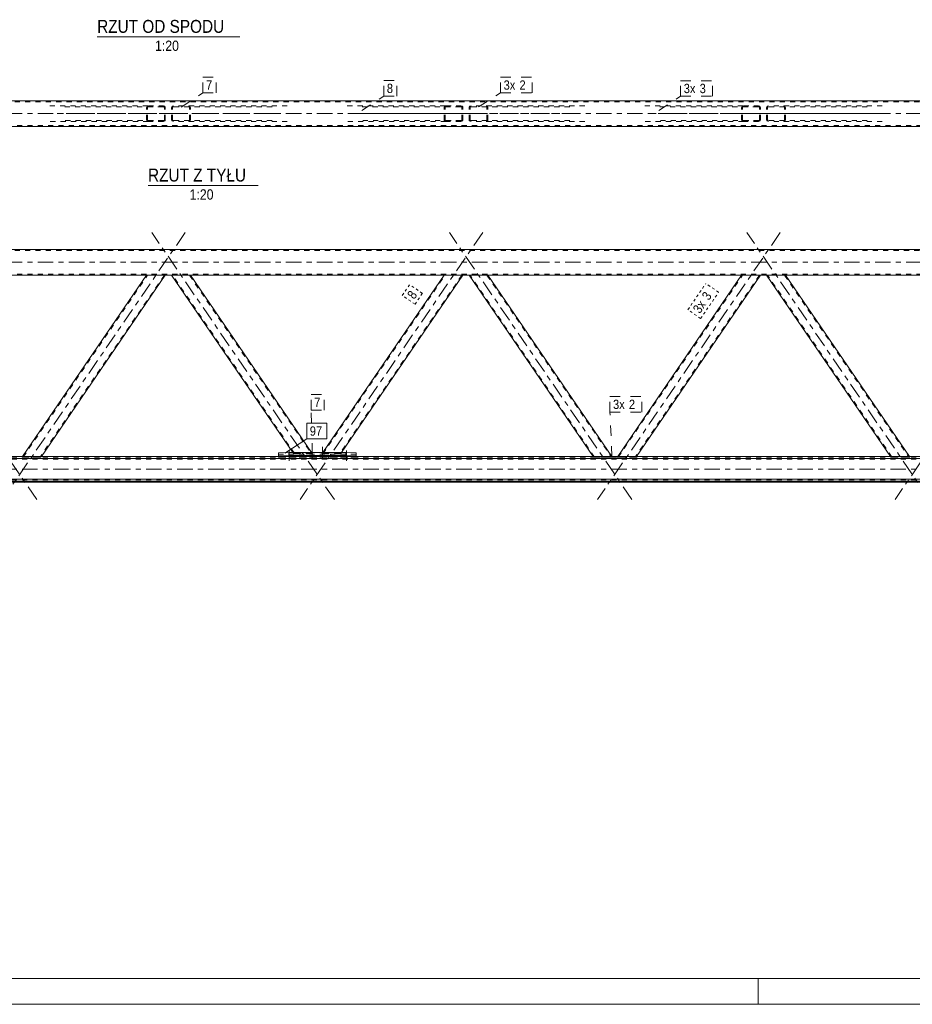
# Model space of a CAD drawing. Header units: millimetres. Extents: x 0 to 914, y 0 to 420.
# Tile 8 of 16: x 351 to 524, y 0 to 190. Entities that reach past the tile are written whole.
import ezdxf

# ---------------------------------------------------------------- set-up
doc = ezdxf.new("R2010")
doc.units = ezdxf.units.MM
for name, pattern in [('XKITLINE00', [0]), ('XKITLINE01', [4, 1, -1, 1, -1]), ('XKITLINE02', [4, 2, -2]), ('XKITLINE03', [6, 3, -1, 1, -1]), ('XKITLINE04', [3, 0.5, -0.5, 0.5, -0.5, 0.5, -0.5])]:
    doc.linetypes.add(name, pattern=pattern)
for name, color, linetype, lineweight in [('Arkusz rysunku', 3, 'Continuous', 0), ('Element', 2, 'Continuous', 0), ('Inny typ obiektu', 7, 'Continuous', 0), ('Znak elementu', 2, 'Continuous', 0), ('Śruba', 3, 'Continuous', 0)]:
    doc.layers.add(name, color=color, linetype=linetype, lineweight=lineweight)
doc.styles.add('ARIAL', font='ARIAL.TTF')

msp = doc.modelspace()

# ---------------------------------------------------------------- linework, layer by layer
at = {"layer": 'Arkusz rysunku', "linetype": 'XKITLINE00', "lineweight": 0}
for p, q in [((5, 5), (909, 5)), ((494, 0), (494, 5)), ((0, 0), (914, 0))]:
    msp.add_line(p, q, dxfattribs=at)
at = {"layer": 'Element', "linetype": 'XKITLINE00', "lineweight": 0}
for p, q in [((617.17, 174.76), (142.62, 174.76)), ((142.62, 169.76), (617.17, 169.76)), ((142.62, 146.01), (617.17, 146.01)), ((609.55, 141.01), (150.23, 141.01)), ((375.66, 141.01), (351.67, 105.96)), ((379.29, 141.01), (355.31, 105.96)), ((403.96, 106.72), (380.5, 141.01)), ((407.6, 106.72), (384.13, 141.01)), ((433.22, 141.01), (409.76, 106.72)), ((436.86, 141.01), (413.39, 106.72)), ((462.05, 105.96), (438.07, 141.01)), ((465.68, 105.96), (441.7, 141.01)), ((490.79, 141.01), (466.81, 105.96)), ((494.42, 141.01), (470.44, 105.96)), ((519.61, 105.96), (495.63, 141.01)), ((523.25, 105.96), (499.27, 141.01)), ((401.18, 106.66), (403.18, 106.72)), ((401.18, 105.96), (401.18, 106.66)), ((403.18, 106.72), (414.18, 106.72)), ((403.18, 106.72), (403.18, 106.12)), ((414.18, 106.72), (416.18, 106.66)), ((414.18, 106.72), (414.18, 106.12)), ((416.18, 105.96), (416.18, 106.66)), ((109.58, 105.56), (658.28, 105.56)), ((125.78, 105.96), (658.28, 105.96)), ((403.18, 106.12), (401.18, 106.06)), ((414.18, 106.12), (403.18, 106.12)), ((414.18, 106.12), (416.18, 106.06)), ((109.58, 101.56), (658.28, 101.56)), ((109.58, 101.16), (658.28, 101.16)), ((109.58, 101.01), (658.28, 101.01))]:
    msp.add_line(p, q, dxfattribs=at)
at = {"layer": 'Element', "linetype": 'XKITLINE01', "lineweight": 0}
for p, q in [((617.17, 174.56), (142.62, 174.56)), ((356.92, 173.76), (376.02, 173.76)), ((359.83, 173.61), (378.93, 173.61)), ((375.68, 173.58), (375.66, 173.46)), ((375.66, 171.06), (375.66, 173.46)), ((375.76, 173.68), (375.68, 173.58)), ((375.88, 173.74), (375.76, 173.68)), ((375.84, 173.46), (375.85, 173.52)), ((375.84, 171.06), (375.84, 173.46)), ((375.85, 173.52), (375.89, 173.57)), ((376.02, 173.76), (375.88, 173.74)), ((375.89, 173.57), (375.95, 173.6)), ((375.95, 173.6), (376.02, 173.61)), ((376.02, 173.76), (378.93, 173.76)), ((378.93, 173.61), (376.02, 173.61)), ((379.07, 173.74), (378.93, 173.76)), ((378.93, 173.61), (379, 173.6)), ((379, 173.6), (379.06, 173.57)), ((379.06, 173.57), (379.09, 173.52)), ((379.18, 173.68), (379.07, 173.74)), ((379.09, 173.52), (379.11, 173.46)), ((379.11, 171.06), (379.11, 173.46)), ((379.26, 173.58), (379.18, 173.68)), ((379.29, 173.46), (379.26, 173.58)), ((379.29, 171.06), (379.29, 173.46)), ((380.53, 173.58), (380.5, 173.46)), ((380.5, 171.06), (380.5, 173.46)), ((380.61, 173.68), (380.53, 173.58)), ((380.72, 173.74), (380.61, 173.68)), ((380.68, 173.46), (380.7, 173.52)), ((380.68, 171.06), (380.68, 173.46)), ((380.7, 173.52), (380.73, 173.57)), ((380.86, 173.76), (380.72, 173.74)), ((380.73, 173.57), (380.79, 173.6)), ((380.79, 173.6), (380.86, 173.61)), ((402.87, 173.76), (380.86, 173.76)), ((399.96, 173.61), (380.86, 173.61)), ((383.91, 173.74), (383.77, 173.76)), ((383.77, 173.61), (383.84, 173.6)), ((383.84, 173.6), (383.9, 173.57)), ((383.9, 173.57), (383.94, 173.52)), ((384.03, 173.68), (383.91, 173.74)), ((383.94, 173.52), (383.95, 173.46)), ((383.95, 171.06), (383.95, 173.46)), ((384.11, 173.58), (384.03, 173.68)), ((384.13, 173.46), (384.11, 173.58)), ((384.13, 171.06), (384.13, 173.46)), ((414.49, 173.76), (433.58, 173.76)), ((417.4, 173.61), (436.49, 173.61)), ((433.25, 173.58), (433.22, 173.46)), ((433.22, 171.06), (433.22, 173.46)), ((433.33, 173.68), (433.25, 173.58)), ((433.45, 173.74), (433.33, 173.68)), ((433.4, 173.46), (433.42, 173.52)), ((433.4, 171.06), (433.4, 173.46)), ((433.42, 173.52), (433.46, 173.57)), ((433.58, 173.76), (433.45, 173.74)), ((433.46, 173.57), (433.52, 173.6)), ((433.52, 173.6), (433.58, 173.61)), ((433.58, 173.76), (436.49, 173.76)), ((436.49, 173.61), (433.58, 173.61)), ((436.63, 173.74), (436.49, 173.76)), ((436.49, 173.61), (436.56, 173.6)), ((436.56, 173.6), (436.62, 173.57)), ((436.62, 173.57), (436.66, 173.52)), ((436.75, 173.68), (436.63, 173.74)), ((436.66, 173.52), (436.67, 173.46)), ((436.68, 171.06), (436.67, 173.46)), ((436.83, 173.58), (436.75, 173.68)), ((436.86, 173.46), (436.83, 173.58)), ((436.86, 171.06), (436.86, 173.46)), ((438.09, 173.58), (438.07, 173.46)), ((438.07, 171.06), (438.07, 173.46)), ((438.17, 173.68), (438.09, 173.58)), ((438.29, 173.74), (438.17, 173.68)), ((438.25, 173.46), (438.26, 173.52)), ((438.25, 171.06), (438.25, 173.46)), ((438.26, 173.52), (438.3, 173.57)), ((438.43, 173.76), (438.29, 173.74)), ((438.3, 173.57), (438.36, 173.6)), ((438.36, 173.6), (438.43, 173.61)), ((460.43, 173.76), (438.43, 173.76)), ((457.53, 173.61), (438.43, 173.61)), ((441.48, 173.74), (441.34, 173.76)), ((441.34, 173.61), (441.41, 173.6)), ((441.41, 173.6), (441.47, 173.57)), ((441.47, 173.57), (441.51, 173.52)), ((441.59, 173.68), (441.48, 173.74)), ((441.51, 173.52), (441.52, 173.46)), ((441.52, 171.06), (441.52, 173.46)), ((441.67, 173.58), (441.59, 173.68)), ((441.7, 173.46), (441.67, 173.58)), ((441.7, 171.06), (441.7, 173.46)), ((472.05, 173.76), (491.15, 173.76)), ((474.96, 173.61), (494.06, 173.61)), ((490.81, 173.58), (490.79, 173.46)), ((490.79, 171.06), (490.79, 173.46)), ((490.89, 173.68), (490.81, 173.58)), ((491.01, 173.74), (490.89, 173.68)), ((490.97, 173.46), (490.98, 173.52)), ((490.97, 171.06), (490.97, 173.46)), ((490.98, 173.52), (491.02, 173.57)), ((491.15, 173.76), (491.01, 173.74)), ((491.02, 173.57), (491.08, 173.6)), ((491.08, 173.6), (491.15, 173.61)), ((491.15, 173.76), (494.06, 173.76)), ((494.06, 173.61), (491.15, 173.61)), ((494.2, 173.74), (494.06, 173.76)), ((494.06, 173.61), (494.13, 173.6)), ((494.13, 173.6), (494.19, 173.57)), ((494.19, 173.57), (494.23, 173.52)), ((494.32, 173.68), (494.2, 173.74)), ((494.23, 173.52), (494.24, 173.46)), ((494.24, 171.06), (494.24, 173.46)), ((494.39, 173.58), (494.32, 173.68)), ((494.42, 173.46), (494.39, 173.58)), ((494.42, 171.06), (494.42, 173.46)), ((495.66, 173.58), (495.63, 173.46)), ((495.63, 171.06), (495.63, 173.46)), ((495.74, 173.68), (495.66, 173.58)), ((495.86, 173.74), (495.74, 173.68)), ((495.81, 173.46), (495.83, 173.52)), ((495.81, 171.06), (495.81, 173.46)), ((495.83, 173.52), (495.87, 173.57)), ((496, 173.76), (495.86, 173.74)), ((495.87, 173.57), (495.93, 173.6)), ((495.93, 173.6), (496, 173.61)), ((518, 173.76), (496, 173.76)), ((515.09, 173.61), (496, 173.61)), ((499.04, 173.74), (498.9, 173.76)), ((498.9, 173.61), (498.97, 173.6)), ((498.97, 173.6), (499.03, 173.57)), ((499.03, 173.57), (499.07, 173.52)), ((499.16, 173.68), (499.04, 173.74)), ((499.07, 173.52), (499.09, 173.46)), ((499.08, 171.06), (499.09, 173.46)), ((499.24, 173.58), (499.16, 173.68)), ((499.27, 173.46), (499.24, 173.58)), ((499.27, 171.06), (499.27, 173.46)), ((142.62, 169.96), (617.17, 169.96)), ((376.02, 170.76), (356.92, 170.76)), ((378.93, 170.91), (359.83, 170.91)), ((375.66, 171.06), (375.68, 170.95)), ((375.68, 170.95), (375.76, 170.85)), ((375.76, 170.85), (375.88, 170.79)), ((375.85, 171.01), (375.84, 171.06)), ((375.89, 170.96), (375.85, 171.01)), ((375.88, 170.79), (376.02, 170.76)), ((375.95, 170.93), (375.89, 170.96)), ((376.02, 170.91), (375.95, 170.93)), ((376.02, 170.91), (378.93, 170.91)), ((378.93, 170.76), (376.02, 170.76)), ((379, 170.93), (378.93, 170.91)), ((378.93, 170.76), (379.07, 170.79)), ((379.06, 170.96), (379, 170.93)), ((379.1, 171.01), (379.06, 170.96)), ((379.07, 170.79), (379.18, 170.85)), ((379.11, 171.06), (379.1, 171.01)), ((379.18, 170.85), (379.26, 170.95)), ((379.26, 170.95), (379.29, 171.06)), ((380.5, 171.06), (380.53, 170.95)), ((380.53, 170.95), (380.61, 170.85)), ((380.61, 170.85), (380.72, 170.79)), ((380.69, 171.01), (380.68, 171.06)), ((380.73, 170.96), (380.69, 171.01)), ((380.72, 170.79), (380.86, 170.76)), ((380.79, 170.93), (380.73, 170.96)), ((380.86, 170.91), (380.79, 170.93)), ((399.96, 170.91), (380.86, 170.91)), ((402.87, 170.76), (380.86, 170.76)), ((383.84, 170.93), (383.77, 170.91)), ((383.77, 170.76), (383.91, 170.79)), ((383.9, 170.96), (383.84, 170.93)), ((383.94, 171.01), (383.9, 170.96)), ((383.91, 170.79), (384.03, 170.85)), ((383.95, 171.06), (383.94, 171.01)), ((384.03, 170.85), (384.11, 170.95)), ((384.11, 170.95), (384.13, 171.06)), ((433.59, 170.76), (414.49, 170.76)), ((436.49, 170.91), (417.4, 170.91)), ((433.22, 171.06), (433.25, 170.95)), ((433.25, 170.95), (433.33, 170.85)), ((433.33, 170.85), (433.45, 170.79)), ((433.42, 171.01), (433.4, 171.06)), ((433.46, 170.96), (433.42, 171.01)), ((433.45, 170.79), (433.59, 170.76)), ((433.52, 170.93), (433.46, 170.96)), ((433.59, 170.91), (433.52, 170.93)), ((433.59, 170.91), (436.49, 170.91)), ((436.49, 170.76), (433.59, 170.76)), ((436.56, 170.93), (436.49, 170.91)), ((436.49, 170.76), (436.63, 170.79)), ((436.62, 170.96), (436.56, 170.93)), ((436.66, 171.01), (436.62, 170.96)), ((436.63, 170.79), (436.75, 170.85)), ((436.68, 171.06), (436.66, 171.01)), ((436.75, 170.85), (436.83, 170.95)), ((436.83, 170.95), (436.86, 171.06)), ((438.07, 171.06), (438.09, 170.95)), ((438.09, 170.95), (438.17, 170.85)), ((438.17, 170.85), (438.29, 170.79)), ((438.26, 171.01), (438.25, 171.06)), ((438.3, 170.96), (438.26, 171.01)), ((438.29, 170.79), (438.43, 170.76)), ((438.36, 170.93), (438.3, 170.96)), ((438.43, 170.91), (438.36, 170.93)), ((457.53, 170.91), (438.43, 170.91)), ((460.43, 170.76), (438.43, 170.76)), ((441.41, 170.93), (441.34, 170.91)), ((441.34, 170.76), (441.48, 170.79)), ((441.47, 170.96), (441.41, 170.93)), ((441.5, 171.01), (441.47, 170.96)), ((441.48, 170.79), (441.59, 170.85)), ((441.52, 171.06), (441.5, 171.01)), ((441.59, 170.85), (441.67, 170.95)), ((441.67, 170.95), (441.7, 171.06)), ((491.15, 170.76), (472.05, 170.76)), ((494.06, 170.91), (474.96, 170.91)), ((490.79, 171.06), (490.82, 170.95)), ((490.82, 170.95), (490.89, 170.85)), ((490.89, 170.85), (491.01, 170.79)), ((490.98, 171.01), (490.97, 171.06)), ((491.02, 170.96), (490.98, 171.01)), ((491.01, 170.79), (491.15, 170.76)), ((491.08, 170.93), (491.02, 170.96)), ((491.15, 170.91), (491.08, 170.93)), ((491.15, 170.91), (494.06, 170.91)), ((494.06, 170.76), (491.15, 170.76)), ((494.13, 170.93), (494.06, 170.91)), ((494.06, 170.76), (494.2, 170.79)), ((494.19, 170.96), (494.13, 170.93)), ((494.23, 171.01), (494.19, 170.96)), ((494.2, 170.79), (494.32, 170.85)), ((494.24, 171.06), (494.23, 171.01)), ((494.32, 170.85), (494.4, 170.95)), ((494.4, 170.95), (494.42, 171.06)), ((495.63, 171.06), (495.66, 170.95)), ((495.66, 170.95), (495.74, 170.85)), ((495.74, 170.85), (495.86, 170.79)), ((495.83, 171.01), (495.81, 171.06)), ((495.87, 170.96), (495.83, 171.01)), ((495.86, 170.79), (495.99, 170.76)), ((495.93, 170.93), (495.87, 170.96)), ((495.99, 170.91), (495.93, 170.93)), ((515.09, 170.91), (495.99, 170.91)), ((518, 170.76), (495.99, 170.76)), ((498.97, 170.93), (498.9, 170.91)), ((498.9, 170.76), (499.04, 170.79)), ((499.03, 170.96), (498.97, 170.93)), ((499.07, 171.01), (499.03, 170.96)), ((499.04, 170.79), (499.16, 170.85)), ((499.08, 171.06), (499.07, 171.01)), ((499.16, 170.85), (499.24, 170.95)), ((499.24, 170.95), (499.27, 171.06)), ((617.17, 145.81), (142.62, 145.81)), ((142.62, 141.21), (617.17, 141.21)), ((351.78, 105.85), (375.84, 141)), ((379.11, 141), (355.05, 105.85)), ((375.66, 141), (375.66, 141.01)), ((375.66, 141.01), (375.68, 141.01)), ((375.68, 141), (375.66, 141)), ((375.68, 141.01), (375.76, 141.01)), ((375.76, 141), (375.68, 141)), ((375.76, 141.01), (375.88, 141.01)), ((375.88, 141), (375.76, 141)), ((375.84, 141), (375.84, 141.01)), ((375.85, 141.01), (375.84, 141.01)), ((375.84, 141), (375.85, 141)), ((375.89, 141.01), (375.85, 141.01)), ((375.85, 141), (375.89, 141)), ((375.88, 141.01), (376.02, 141.01)), ((376.02, 141), (375.88, 141)), ((375.95, 141.01), (375.89, 141.01)), ((375.89, 141), (375.95, 141)), ((379, 141.01), (375.95, 141.01)), ((379, 141), (375.95, 141)), ((376.02, 141.01), (378.93, 141.01)), ((376.02, 141), (378.93, 141)), ((378.93, 141.01), (379.07, 141.01)), ((379.07, 141), (378.93, 141)), ((379.06, 141.01), (379, 141.01)), ((379, 141), (379.06, 141)), ((379.1, 141.01), (379.06, 141.01)), ((379.06, 141), (379.09, 141)), ((379.07, 141.01), (379.18, 141.01)), ((379.18, 141), (379.07, 141)), ((379.09, 141), (379.11, 141)), ((379.11, 141.01), (379.1, 141.01)), ((379.11, 141.01), (379.11, 141)), ((379.18, 141.01), (379.26, 141.01)), ((379.26, 141), (379.18, 141)), ((379.26, 141.01), (379.29, 141.01)), ((379.29, 141), (379.26, 141)), ((379.29, 141), (379.29, 141.01)), ((380.5, 141.01), (380.53, 141.01)), ((380.53, 141), (380.5, 141)), ((380.53, 141.01), (380.61, 141.01)), ((380.61, 141), (380.53, 141)), ((380.61, 141.01), (380.72, 141.01)), ((380.72, 141), (380.61, 141)), ((404.33, 106.45), (380.68, 141.01)), ((380.69, 141.01), (380.68, 141.01)), ((380.68, 141), (380.7, 141)), ((380.73, 141.01), (380.69, 141.01)), ((380.7, 141), (380.73, 141)), ((380.72, 141.01), (380.86, 141.01)), ((380.86, 141), (380.72, 141)), ((380.79, 141.01), (380.73, 141.01)), ((380.73, 141), (380.79, 141)), ((383.84, 141.01), (380.79, 141.01)), ((383.84, 141), (380.79, 141)), ((380.86, 141.01), (383.77, 141.01)), ((380.86, 141), (383.77, 141)), ((383.77, 141.01), (383.91, 141.01)), ((383.91, 141), (383.77, 141)), ((383.9, 141.01), (383.84, 141.01)), ((383.84, 141), (383.9, 141)), ((383.94, 141.01), (383.9, 141.01)), ((383.9, 141), (383.94, 141)), ((383.91, 141.01), (384.03, 141.01)), ((384.03, 141), (383.91, 141)), ((383.95, 141.01), (383.94, 141.01)), ((383.94, 141), (383.95, 141)), ((383.95, 141.01), (383.95, 141)), ((383.95, 141), (407.6, 106.45)), ((384.03, 141.01), (384.11, 141.01)), ((384.11, 141), (384.03, 141)), ((384.11, 141.01), (384.13, 141.01)), ((384.13, 141), (384.11, 141)), ((384.13, 141), (384.13, 141.01)), ((409.75, 106.45), (433.4, 141)), ((436.67, 141), (413.02, 106.45)), ((433.22, 141), (433.22, 141.01)), ((433.22, 141.01), (433.25, 141.01)), ((433.25, 141), (433.22, 141)), ((433.25, 141.01), (433.33, 141.01)), ((433.33, 141), (433.25, 141)), ((433.33, 141.01), (433.45, 141.01)), ((433.45, 141), (433.33, 141)), ((433.4, 141), (433.4, 141.01)), ((433.42, 141.01), (433.4, 141.01)), ((433.4, 141), (433.42, 141)), ((433.46, 141.01), (433.42, 141.01)), ((433.42, 141), (433.46, 141)), ((433.45, 141.01), (433.59, 141.01)), ((433.58, 141), (433.45, 141)), ((433.52, 141.01), (433.46, 141.01)), ((433.46, 141), (433.52, 141)), ((436.56, 141.01), (433.52, 141.01)), ((436.56, 141), (433.52, 141)), ((433.58, 141), (436.49, 141)), ((433.59, 141.01), (436.49, 141.01)), ((436.49, 141.01), (436.63, 141.01)), ((436.63, 141), (436.49, 141)), ((436.62, 141.01), (436.56, 141.01)), ((436.56, 141), (436.62, 141)), ((436.66, 141.01), (436.62, 141.01)), ((436.62, 141), (436.66, 141)), ((436.63, 141.01), (436.75, 141.01)), ((436.75, 141), (436.63, 141)), ((436.68, 141.01), (436.66, 141.01)), ((436.66, 141), (436.67, 141)), ((436.68, 141.01), (436.67, 141)), ((436.75, 141.01), (436.83, 141.01)), ((436.83, 141), (436.75, 141)), ((436.83, 141.01), (436.86, 141.01)), ((436.86, 141), (436.83, 141)), ((436.86, 141), (436.86, 141.01)), ((438.07, 141.01), (438.09, 141.01)), ((438.09, 141), (438.07, 141)), ((438.09, 141.01), (438.17, 141.01)), ((438.17, 141), (438.09, 141)), ((438.17, 141.01), (438.29, 141.01)), ((438.29, 141), (438.17, 141)), ((462.31, 105.85), (438.25, 141.01)), ((438.26, 141.01), (438.25, 141.01)), ((438.25, 141), (438.26, 141)), ((438.3, 141.01), (438.26, 141.01)), ((438.26, 141), (438.3, 141)), ((438.29, 141.01), (438.43, 141.01)), ((438.43, 141), (438.29, 141)), ((438.36, 141.01), (438.3, 141.01)), ((438.3, 141), (438.36, 141)), ((441.41, 141.01), (438.36, 141.01)), ((441.41, 141), (438.36, 141)), ((438.43, 141.01), (441.34, 141.01)), ((438.43, 141), (441.34, 141)), ((441.34, 141.01), (441.48, 141.01)), ((441.48, 141), (441.34, 141)), ((441.47, 141.01), (441.41, 141.01)), ((441.41, 141), (441.47, 141)), ((441.5, 141.01), (441.47, 141.01)), ((441.47, 141), (441.51, 141)), ((441.48, 141.01), (441.59, 141.01)), ((441.59, 141), (441.48, 141)), ((441.52, 141.01), (441.5, 141.01)), ((441.51, 141), (441.52, 141)), ((441.52, 141.01), (441.52, 141)), ((441.52, 141), (465.58, 105.85)), ((441.59, 141.01), (441.67, 141.01)), ((441.67, 141), (441.59, 141)), ((441.67, 141.01), (441.7, 141.01)), ((441.7, 141), (441.67, 141)), ((441.7, 141), (441.7, 141.01)), ((466.91, 105.85), (490.97, 141)), ((494.24, 141), (470.18, 105.85)), ((490.79, 141), (490.79, 141.01)), ((490.79, 141.01), (490.82, 141.01)), ((490.81, 141), (490.79, 141)), ((490.89, 141), (490.81, 141)), ((490.82, 141.01), (490.89, 141.01)), ((490.89, 141.01), (491.01, 141.01)), ((491.01, 141), (490.89, 141)), ((490.97, 141), (490.97, 141.01)), ((490.98, 141.01), (490.97, 141.01)), ((490.97, 141), (490.98, 141)), ((491.02, 141.01), (490.98, 141.01)), ((490.98, 141), (491.02, 141)), ((491.01, 141.01), (491.15, 141.01)), ((491.15, 141), (491.01, 141)), ((491.08, 141.01), (491.02, 141.01)), ((491.02, 141), (491.08, 141)), ((494.13, 141.01), (491.08, 141.01)), ((494.13, 141), (491.08, 141)), ((491.15, 141.01), (494.06, 141.01)), ((491.15, 141), (494.06, 141)), ((494.06, 141.01), (494.2, 141.01)), ((494.2, 141), (494.06, 141)), ((494.19, 141.01), (494.13, 141.01)), ((494.13, 141), (494.19, 141)), ((494.23, 141.01), (494.19, 141.01)), ((494.19, 141), (494.23, 141)), ((494.2, 141.01), (494.32, 141.01)), ((494.32, 141), (494.2, 141)), ((494.24, 141.01), (494.23, 141.01)), ((494.23, 141), (494.24, 141)), ((494.24, 141.01), (494.24, 141)), ((494.32, 141.01), (494.4, 141.01)), ((494.39, 141), (494.32, 141)), ((494.42, 141), (494.39, 141)), ((494.4, 141.01), (494.42, 141.01)), ((494.42, 141), (494.42, 141.01)), ((495.63, 141.01), (495.66, 141.01)), ((495.66, 141), (495.63, 141)), ((495.66, 141.01), (495.74, 141.01)), ((495.74, 141), (495.66, 141)), ((495.74, 141.01), (495.86, 141.01)), ((495.86, 141), (495.74, 141)), ((519.87, 105.85), (495.81, 141.01)), ((495.83, 141.01), (495.81, 141.01)), ((495.81, 141), (495.83, 141)), ((495.87, 141.01), (495.83, 141.01)), ((495.83, 141), (495.87, 141)), ((495.86, 141.01), (495.99, 141.01)), ((496, 141), (495.86, 141)), ((495.93, 141.01), (495.87, 141.01)), ((495.87, 141), (495.93, 141)), ((498.97, 141.01), (495.93, 141.01)), ((498.97, 141), (495.93, 141)), ((495.99, 141.01), (498.9, 141.01)), ((496, 141), (498.9, 141)), ((498.9, 141.01), (499.04, 141.01)), ((499.04, 141), (498.9, 141)), ((499.03, 141.01), (498.97, 141.01)), ((498.97, 141), (499.03, 141)), ((499.07, 141.01), (499.03, 141.01)), ((499.03, 141), (499.07, 141)), ((499.04, 141.01), (499.16, 141.01)), ((499.16, 141), (499.04, 141)), ((499.08, 141.01), (499.07, 141.01)), ((499.07, 141), (499.09, 141)), ((499.08, 141.01), (499.09, 141)), ((499.09, 141), (523.15, 105.85)), ((499.16, 141.01), (499.24, 141.01)), ((499.24, 141), (499.16, 141)), ((499.24, 141.01), (499.27, 141.01)), ((499.27, 141), (499.24, 141)), ((499.27, 141), (499.27, 141.01)), ((404.15, 106.45), (403.96, 106.72)), ((407.78, 106.45), (407.6, 106.72)), ((409.76, 106.72), (409.62, 106.52)), ((413.39, 106.72), (413.26, 106.52)), ((109.58, 105.81), (658.28, 105.81)), ((109.58, 105.46), (658.28, 105.46)), ((109.58, 105.41), (658.28, 105.41)), ((351.59, 105.85), (351.65, 105.92)), ((351.59, 105.85), (351.62, 105.84)), ((351.62, 105.84), (351.7, 105.84)), ((351.67, 105.96), (351.65, 105.92)), ((351.68, 105.92), (351.65, 105.92)), ((351.76, 105.93), (351.68, 105.92)), ((351.7, 105.84), (351.81, 105.84)), ((351.88, 105.93), (351.76, 105.93)), ((351.78, 105.85), (351.83, 105.92)), ((351.79, 105.84), (351.78, 105.85)), ((351.83, 105.84), (351.79, 105.84)), ((351.81, 105.84), (351.95, 105.84)), ((351.83, 105.92), (351.84, 105.92)), ((351.89, 105.84), (351.83, 105.84)), ((351.84, 105.92), (351.88, 105.92)), ((351.88, 105.92), (351.94, 105.93)), ((352.02, 105.93), (351.88, 105.93)), ((351.95, 105.84), (351.89, 105.84)), ((351.94, 105.93), (352.01, 105.93)), ((351.95, 105.84), (354.86, 105.84)), ((351.95, 105.84), (354.86, 105.84)), ((352.01, 105.93), (354.92, 105.93)), ((352.02, 105.93), (354.92, 105.93)), ((354.93, 105.84), (354.86, 105.84)), ((354.86, 105.84), (355, 105.84)), ((354.92, 105.93), (354.99, 105.93)), ((355.06, 105.93), (354.92, 105.93)), ((354.99, 105.84), (354.93, 105.84)), ((354.99, 105.93), (355.05, 105.92)), ((355.03, 105.84), (354.99, 105.84)), ((355, 105.84), (355.12, 105.84)), ((355.05, 105.85), (355.03, 105.84)), ((355.05, 105.85), (355.1, 105.92)), ((355.05, 105.92), (355.09, 105.92)), ((355.18, 105.93), (355.06, 105.93)), ((355.09, 105.92), (355.1, 105.92)), ((355.12, 105.84), (355.2, 105.84)), ((355.26, 105.92), (355.18, 105.93)), ((355.2, 105.84), (355.23, 105.85)), ((355.28, 105.92), (355.23, 105.85)), ((355.28, 105.92), (355.26, 105.92)), ((355.31, 105.96), (355.28, 105.92)), ((416.18, 106.4), (401.18, 106.4)), ((401.18, 105.8), (401.18, 105.96)), ((416.18, 105.8), (401.18, 105.8)), ((404.12, 106.53), (404.1, 106.52)), ((404.2, 106.53), (404.12, 106.53)), ((404.15, 106.45), (404.18, 106.44)), ((404.18, 106.44), (404.26, 106.44)), ((404.32, 106.53), (404.2, 106.53)), ((404.26, 106.44), (404.38, 106.44)), ((404.28, 106.52), (404.29, 106.52)), ((404.29, 106.52), (404.33, 106.53)), ((404.45, 106.53), (404.32, 106.53)), ((404.33, 106.53), (404.39, 106.53)), ((404.35, 106.44), (404.33, 106.45)), ((404.39, 106.44), (404.35, 106.44)), ((404.38, 106.44), (404.52, 106.44)), ((404.39, 106.53), (404.46, 106.53)), ((404.45, 106.44), (404.39, 106.44)), ((404.45, 106.53), (407.36, 106.53)), ((404.52, 106.44), (404.45, 106.44)), ((404.46, 106.53), (407.37, 106.53)), ((404.52, 106.44), (407.42, 106.44)), ((404.52, 106.44), (407.43, 106.44)), ((407.5, 106.53), (407.36, 106.53)), ((407.37, 106.53), (407.44, 106.53)), ((407.49, 106.44), (407.42, 106.44)), ((407.43, 106.44), (407.57, 106.44)), ((407.44, 106.53), (407.5, 106.53)), ((407.55, 106.44), (407.49, 106.44)), ((407.5, 106.53), (407.54, 106.52)), ((407.62, 106.53), (407.5, 106.53)), ((407.54, 106.52), (407.55, 106.52)), ((407.59, 106.44), (407.55, 106.44)), ((407.57, 106.44), (407.68, 106.44)), ((407.6, 106.45), (407.59, 106.44)), ((407.7, 106.53), (407.62, 106.53)), ((407.68, 106.44), (407.76, 106.44)), ((407.73, 106.52), (407.7, 106.53)), ((407.76, 106.44), (407.78, 106.45)), ((409.57, 106.45), (409.62, 106.52)), ((409.57, 106.45), (409.6, 106.44)), ((409.6, 106.44), (409.67, 106.44)), ((409.65, 106.53), (409.62, 106.52)), ((409.73, 106.53), (409.65, 106.53)), ((409.67, 106.44), (409.79, 106.44)), ((409.85, 106.53), (409.73, 106.53)), ((409.75, 106.45), (409.8, 106.52)), ((409.77, 106.44), (409.75, 106.45)), ((409.8, 106.44), (409.77, 106.44)), ((409.79, 106.44), (409.93, 106.44)), ((409.8, 106.52), (409.82, 106.52)), ((409.86, 106.44), (409.8, 106.44)), ((409.82, 106.52), (409.86, 106.53)), ((409.99, 106.53), (409.85, 106.53)), ((409.86, 106.53), (409.92, 106.53)), ((409.93, 106.44), (409.86, 106.44)), ((409.92, 106.53), (409.99, 106.53)), ((409.93, 106.44), (412.84, 106.44)), ((409.93, 106.44), (412.84, 106.44)), ((409.99, 106.53), (412.9, 106.53)), ((409.99, 106.53), (412.9, 106.53)), ((412.91, 106.44), (412.84, 106.44)), ((412.84, 106.44), (412.98, 106.44)), ((412.9, 106.53), (412.97, 106.53)), ((413.04, 106.53), (412.9, 106.53)), ((412.97, 106.44), (412.91, 106.44)), ((412.97, 106.53), (413.03, 106.53)), ((413.01, 106.44), (412.97, 106.44)), ((412.98, 106.44), (413.1, 106.44)), ((413.02, 106.45), (413.01, 106.44)), ((413.02, 106.45), (413.08, 106.52)), ((413.03, 106.53), (413.06, 106.52)), ((413.16, 106.53), (413.04, 106.53)), ((413.06, 106.52), (413.08, 106.52)), ((413.1, 106.44), (413.18, 106.44)), ((413.23, 106.53), (413.16, 106.53)), ((413.18, 106.44), (413.21, 106.45)), ((413.26, 106.52), (413.21, 106.45)), ((413.26, 106.52), (413.23, 106.53)), ((416.18, 105.8), (416.18, 105.96)), ((462.13, 105.85), (462.05, 105.96)), ((462.1, 105.92), (462.07, 105.92)), ((462.18, 105.93), (462.1, 105.92)), ((462.13, 105.85), (462.16, 105.84)), ((462.16, 105.84), (462.24, 105.84)), ((462.29, 105.93), (462.18, 105.93)), ((462.24, 105.84), (462.36, 105.84)), ((462.26, 105.92), (462.27, 105.92)), ((462.27, 105.92), (462.31, 105.92)), ((462.43, 105.93), (462.29, 105.93)), ((462.31, 105.92), (462.37, 105.93)), ((462.32, 105.84), (462.31, 105.85)), ((462.36, 105.84), (462.32, 105.84)), ((462.42, 105.84), (462.36, 105.84)), ((462.36, 105.84), (462.5, 105.84)), ((462.37, 105.93), (462.44, 105.93)), ((462.49, 105.84), (462.42, 105.84)), ((462.43, 105.93), (465.34, 105.93)), ((462.44, 105.93), (465.34, 105.93)), ((462.49, 105.84), (465.4, 105.84)), ((462.5, 105.84), (465.4, 105.84)), ((465.34, 105.93), (465.41, 105.93)), ((465.48, 105.93), (465.34, 105.93)), ((465.47, 105.84), (465.4, 105.84)), ((465.4, 105.84), (465.54, 105.84)), ((465.41, 105.93), (465.47, 105.92)), ((465.47, 105.92), (465.51, 105.92)), ((465.53, 105.84), (465.47, 105.84)), ((465.6, 105.93), (465.48, 105.93)), ((465.51, 105.92), (465.53, 105.92)), ((465.57, 105.84), (465.53, 105.84)), ((465.54, 105.84), (465.66, 105.84)), ((465.58, 105.85), (465.57, 105.84)), ((465.68, 105.92), (465.6, 105.93)), ((465.66, 105.84), (465.74, 105.84)), ((465.76, 105.85), (465.68, 105.96)), ((465.71, 105.92), (465.68, 105.92)), ((465.74, 105.84), (465.76, 105.85)), ((466.73, 105.85), (466.78, 105.92)), ((466.73, 105.85), (466.75, 105.84)), ((466.75, 105.84), (466.83, 105.84)), ((466.81, 105.96), (466.78, 105.92)), ((466.81, 105.92), (466.78, 105.92)), ((466.89, 105.93), (466.81, 105.92)), ((466.83, 105.84), (466.94, 105.84)), ((467.01, 105.93), (466.89, 105.93)), ((466.91, 105.85), (466.96, 105.92)), ((466.92, 105.84), (466.91, 105.85)), ((466.96, 105.84), (466.92, 105.84)), ((466.94, 105.84), (467.08, 105.84)), ((466.96, 105.92), (466.97, 105.92)), ((467.02, 105.84), (466.96, 105.84)), ((466.97, 105.92), (467.02, 105.92)), ((467.15, 105.93), (467.01, 105.93)), ((467.02, 105.92), (467.07, 105.93)), ((467.09, 105.84), (467.02, 105.84)), ((467.07, 105.93), (467.14, 105.93)), ((467.08, 105.84), (469.99, 105.84)), ((467.09, 105.84), (469.99, 105.84)), ((467.14, 105.93), (470.05, 105.93)), ((467.15, 105.93), (470.06, 105.93)), ((470.06, 105.84), (469.99, 105.84)), ((469.99, 105.84), (470.13, 105.84)), ((470.05, 105.93), (470.12, 105.93)), ((470.19, 105.93), (470.06, 105.93)), ((470.12, 105.84), (470.06, 105.84)), ((470.12, 105.93), (470.18, 105.92)), ((470.16, 105.84), (470.12, 105.84)), ((470.13, 105.84), (470.25, 105.84)), ((470.18, 105.85), (470.16, 105.84)), ((470.18, 105.85), (470.23, 105.92)), ((470.18, 105.92), (470.22, 105.92)), ((470.31, 105.93), (470.19, 105.93)), ((470.22, 105.92), (470.23, 105.92)), ((470.25, 105.84), (470.33, 105.84)), ((470.39, 105.92), (470.31, 105.93)), ((470.33, 105.84), (470.36, 105.85)), ((470.41, 105.92), (470.36, 105.85)), ((470.41, 105.92), (470.39, 105.92)), ((470.44, 105.96), (470.41, 105.92)), ((519.69, 105.85), (519.61, 105.96)), ((519.67, 105.92), (519.64, 105.92)), ((519.74, 105.93), (519.67, 105.92)), ((519.69, 105.85), (519.72, 105.84)), ((519.72, 105.84), (519.8, 105.84)), ((519.86, 105.93), (519.74, 105.93)), ((519.8, 105.84), (519.92, 105.84)), ((519.82, 105.92), (519.84, 105.92)), ((519.84, 105.92), (519.87, 105.92)), ((520, 105.93), (519.86, 105.93)), ((519.87, 105.92), (519.93, 105.93)), ((519.89, 105.84), (519.87, 105.85)), ((519.93, 105.84), (519.89, 105.84)), ((519.92, 105.84), (520.06, 105.84)), ((519.93, 105.93), (520, 105.93)), ((519.99, 105.84), (519.93, 105.84)), ((520.06, 105.84), (519.99, 105.84)), ((520, 105.93), (522.91, 105.93)), ((520, 105.93), (522.91, 105.93)), ((520.06, 105.84), (522.97, 105.84)), ((520.06, 105.84), (522.97, 105.84)), ((522.91, 105.93), (522.98, 105.93)), ((523.05, 105.93), (522.91, 105.93)), ((523.04, 105.84), (522.97, 105.84)), ((522.97, 105.84), (523.11, 105.84)), ((522.98, 105.93), (523.04, 105.92)), ((523.04, 105.92), (523.08, 105.92)), ((523.1, 105.84), (523.04, 105.84)), ((523.16, 105.93), (523.05, 105.93)), ((523.08, 105.92), (523.09, 105.92)), ((523.13, 105.84), (523.1, 105.84)), ((523.11, 105.84), (523.23, 105.84)), ((523.15, 105.85), (523.13, 105.84)), ((523.25, 105.92), (523.16, 105.93)), ((523.23, 105.84), (523.3, 105.84)), ((523.33, 105.85), (523.25, 105.96)), ((523.28, 105.92), (523.25, 105.92)), ((523.3, 105.84), (523.33, 105.85)), ((109.58, 101.51), (658.28, 101.51)), ((109.58, 101.41), (658.28, 101.41))]:
    msp.add_line(p, q, dxfattribs=at)
at = {"layer": 'Element', "linetype": 'XKITLINE03', "lineweight": 0}
for p, q in [((132.62, 172.26), (627.17, 172.26)), ((383.12, 172.26), (358.38, 172.26)), ((401.41, 172.26), (376.67, 172.26)), ((440.69, 172.26), (415.94, 172.26)), ((458.98, 172.26), (434.24, 172.26)), ((498.25, 172.26), (473.51, 172.26)), ((516.55, 172.26), (491.8, 172.26)), ((354.43, 97.63), (319.1, 149.26)), ((383.12, 149.26), (347.79, 97.63)), ((412, 97.63), (376.67, 149.26)), ((440.69, 149.26), (405.36, 97.63)), ((469.57, 97.63), (434.24, 149.26)), ((498.25, 149.26), (462.92, 97.63)), ((527.13, 97.63), (491.8, 149.26)), ((555.82, 149.26), (520.49, 97.63)), ((132.62, 143.51), (627.17, 143.51)), ((99.58, 103.49), (668.28, 103.49))]:
    msp.add_line(p, q, dxfattribs=at)
at = {"layer": 'Inny typ obiektu', "linetype": 'XKITLINE00', "lineweight": 0}
for p, q in [((366.1, 187.14), (393.69, 187.14)), ((375.94, 158.38), (397.24, 158.38))]:
    msp.add_line(p, q, dxfattribs=at)
at = {"layer": 'Znak elementu', "linetype": 'XKITLINE02', "lineweight": 0}
for p, q in [((386.57, 179.29), (389.11, 179.29)), ((386.57, 176.29), (386.57, 179.29)), ((389.11, 176.29), (389.11, 179.29)), ((444.14, 179.29), (450.29, 179.29)), ((444.14, 176.29), (444.14, 179.29)), ((450.29, 176.29), (450.29, 179.29)), ((421.55, 178.65), (424.08, 178.65)), ((421.55, 175.65), (421.55, 178.65)), ((424.08, 175.65), (424.08, 178.65)), ((478.99, 178.63), (485.14, 178.63)), ((478.99, 175.63), (478.99, 178.63)), ((485.14, 175.63), (485.14, 178.63)), ((382.33, 173.54), (386.57, 176.29)), ((386.57, 176.29), (389.11, 176.29)), ((417.31, 172.9), (421.55, 175.65)), ((421.55, 175.65), (424.08, 175.65)), ((439.9, 173.55), (444.14, 176.29)), ((444.14, 176.29), (450.29, 176.29)), ((474.75, 172.89), (478.99, 175.63)), ((478.99, 175.63), (485.14, 175.63)), ((407.5, 117.92), (410.03, 117.92)), ((407.5, 114.92), (407.5, 117.92)), ((410.03, 114.92), (410.03, 117.92)), ((465.31, 117.54), (471.46, 117.54)), ((465.31, 114.54), (465.31, 117.54)), ((471.46, 114.54), (471.46, 117.54)), ((407.5, 114.92), (410.03, 114.92)), ((407.57, 112.37), (407.5, 114.92)), ((465.31, 114.54), (471.46, 114.54)), ((465.7, 105.93), (465.31, 114.54)), ((407.73, 106.53), (407.65, 109.37))]:
    msp.add_line(p, q, dxfattribs=at)
at = {"layer": 'Znak elementu', "linetype": 'XKITLINE04', "lineweight": 0}
for p, q in [((425.12, 137.11), (426.56, 139.2)), ((429.03, 137.5), (426.56, 139.2)), ((480.39, 134.34), (483.86, 139.41)), ((486.34, 137.72), (483.86, 139.41)), ((427.6, 135.41), (429.03, 137.5)), ((482.86, 132.64), (486.34, 137.72)), ((427.6, 135.41), (425.12, 137.11)), ((482.86, 132.64), (480.39, 134.34))]:
    msp.add_line(p, q, dxfattribs=at)
at = {"layer": 'Znak elementu', "linetype": 'XKITLINE00', "lineweight": 0}
for p, q in [((406.64, 112.37), (410.51, 112.37)), ((406.64, 109.37), (406.64, 112.37)), ((410.51, 109.37), (410.51, 112.37)), ((402.4, 106.62), (406.64, 109.37)), ((406.64, 109.37), (410.51, 109.37))]:
    msp.add_line(p, q, dxfattribs=at)
at = {"layer": 'Śruba', "linetype": 'XKITLINE00', "lineweight": 0}
for p, q in [((403.24, 105.12), (403.24, 107.12)), ((407.68, 107.8), (407.68, 105.56)), ((409.68, 107.8), (409.68, 105.56)), ((414.37, 105.11), (414.37, 107.11))]:
    msp.add_line(p, q, dxfattribs=at)

# ---------------------------------------------------------------- texts
at = {"layer": 'Inny typ obiektu', "style": 'ARIAL', "width": 0.85}
for s, height, p in [('RZUT OD SPODU', 2.5, (366.1, 187.89)), ('1:20', 2, (377.3, 184.39)), ('RZUT Z TYŁU', 2.5, (375.94, 159.13)), ('1:20', 2, (383.99, 155.63))]:
    msp.add_text(s, height=height, dxfattribs=at).set_placement(p)
at = {"layer": 'Znak elementu', "style": 'ARIAL', "width": 0.85}
for s, p in [('7', (387.17, 176.89)), ('8', (422.15, 176.25)), ('3x', (444.74, 176.89)), ('2', (447.81, 176.89)), ('3x', (479.59, 176.23)), ('3', (482.67, 176.23)), ('7', (408.1, 115.52)), ('3x', (465.91, 115.14)), ('2', (468.98, 115.14)), ('97', (407.24, 109.97))]:
    msp.add_text(s, height=1.8, dxfattribs=at).set_placement(p)
for s, p in [('8', (427.44, 136.24)), ('3', (484.44, 136.02)), ('3x', (482.71, 133.48))]:
    msp.add_text(s, height=1.8, rotation=55.617, dxfattribs=at).set_placement(p)

doc.saveas('drawing.dxf')
